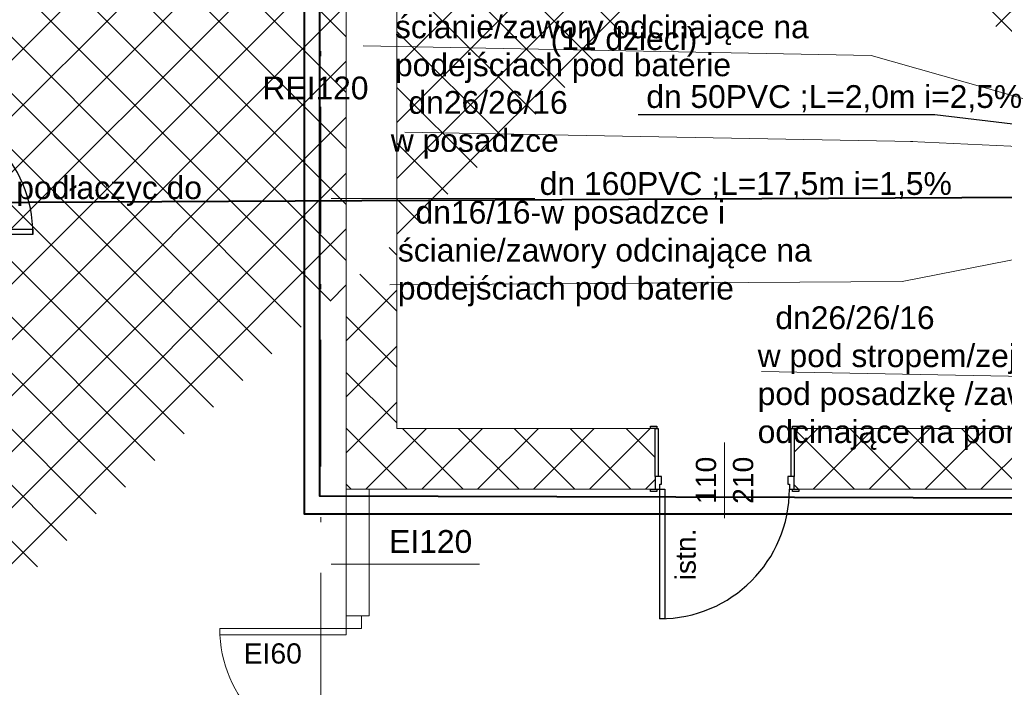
# Model space of a CAD drawing. Header units: millimetres. Extents: x 1385 to 11131, y 1971 to 6171.
# Tile 7 of 28: x 2936 to 3714, y 3008 to 3536. Entities that reach past the tile are written whole.
import ezdxf

# ---------------------------------------------------------------- set-up
doc = ezdxf.new("R2010")
doc.units = ezdxf.units.MM
doc.linetypes.add('Kropki i Kreski', pattern=[919.9999999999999, 500, -200, 20.00000000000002, -199.9999999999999])
doc.linetypes.add('{ Half Dash }', pattern=[0])
doc.layers.add('A_niewidoczne', color=8, linetype='Continuous', lineweight=9, plot=False)
for name, color, linetype, lineweight in [('A_opisy', 81, 'Continuous', 13), ('A_przekrojowe główne', 50, 'Continuous', 50), ('A_stolarka', 20, 'Continuous', 15), ('A_ściany istniejące', 82, 'Continuous', 50), ('A_ściany istniejące hatch', 82, 'Continuous', 9), ('Instalacja hydrantowa', 4, 'Continuous', 40), ('kanal saniat', 24, 'Continuous', 40), ('opis ks', 7, 'Continuous', 25), ('opis wody', 7, '{ Half Dash }', 15), ('zimna woda', 160, 'Continuous', 40)]:
    doc.layers.add(name, color=color, linetype=linetype, lineweight=lineweight)
doc.layers.add('A_zakres opracowania', color=7, linetype='Continuous', lineweight=70, true_color=0xe00038)
doc.layers.add('Drzwi Archicad', color=7, linetype='Continuous')
doc.layers.add('Konstrukcja - Ściany zew', color=7, linetype='Continuous')
doc.styles.get("Standard").update_dxf_attribs({"font": 'arial.ttf'})

# ---------------------------------------------------------------- blocks, each defined once
blk = doc.blocks.new('Drzwi metalowe 27_3')
at = {"layer": 'Drzwi Archicad', "color": 7, "linetype": 'Continuous', "lineweight": 25}
for p, q in [((472.0000000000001, 0), (472, 1024)), ((472, 1024), (512, 1024)), ((512, 1024), (512, 0)), ((-587.0000000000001, 0), (-587.0000000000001, 19)), ((-587.0000000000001, 19), (-537, 19)), ((-537, 0), (-587.0000000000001, 0)), ((-512, 0), (-550, 0)), ((-550, 0), (-550, -100)), ((-537, 19), (-537, 0)), ((-512, -40), (-512, 0)), ((512, 0), (472.0000000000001, 0)), ((550, 0), (512, 0)), ((512, 0), (512, -40)), ((537, 19), (587.0000000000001, 19)), ((537, 0), (537, 19)), ((587.0000000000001, 0), (537, 0)), ((550, -100), (550, 0)), ((587.0000000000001, 19), (587.0000000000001, 0)), ((-500, -40), (-512, -40)), ((-500, -100), (-500, -40)), ((512, -40), (500, -40)), ((500, -40), (500, -100)), ((-550, -480), (-550, -100)), ((-550, -100), (-525, -100)), ((-550, -100), (-500, -100)), ((-525, -100), (-525, -480)), ((500, -100), (550, -100)), ((525, -480), (525, -100)), ((525, -100), (550, -100)), ((550, -100), (550, -480)), ((-587.0000000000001, -499), (-587.0000000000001, -480)), ((-587.0000000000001, -480), (-537, -480)), ((-537, -499), (-587.0000000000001, -499)), ((-525, -480), (-550, -480)), ((-537, -480), (-537, -499)), ((550, -480), (525, -480)), ((537, -480), (587.0000000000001, -480)), ((537, -499), (537, -480)), ((587.0000000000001, -499), (537, -499)), ((587.0000000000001, -480), (587.0000000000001, -499))]:
    blk.add_line(p, q, dxfattribs=at)
blk.add_arc((512, 0), 1024, 90, 180, dxfattribs=at)
blk = doc.blocks.new('Ściana_6_1', base_point=(-11072.26123587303, -3900.000000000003))
at = {"layer": 'Drzwi Archicad', "color": 21, "linetype": 'Continuous', "lineweight": 13, "true_color": 0xff9955, "zscale": 1000, "rotation": 270}
blk.add_blockref('Drzwi metalowe 27_3', (-11072.26123587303, 2525.060621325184), dxfattribs=at)

msp = doc.modelspace()

# ---------------------------------------------------------------- hatches: boundary and pattern name
at = {"layer": 'A_ściany istniejące hatch', "lineweight": 13, "true_color": 0x000000}
h = msp.add_hatch(dxfattribs=at)
h.set_pattern_fill('NET', color=18, scale=250, angle=45)
h.set_pattern_definition([(45, (36659.01290618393, -155.4039381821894), (-22.09708691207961, 22.09708691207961), []), (135, (36659.01290618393, -155.4039381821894), (-22.09708691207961, -22.09708691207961), [])])
h.paths.add_polyline_path([(4672.38185774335, 5000.919506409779), (4714.38185774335, 5000.919503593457), (4714.38185774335, 4738.919504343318), (4924.38185774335, 4738.919504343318), (4924.381857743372, 4696.919504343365), (4672.38185774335, 4696.919504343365)], flags=16)
h.paths.add_polyline_path([(5266.383508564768, 4724.919504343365), (5266.383508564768, 4664.919504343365), (5146.38185774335, 4664.919504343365), (5146.38185774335, 4504.919504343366), (5086.38185774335, 4504.919504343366), (5086.38185774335, 4696.919504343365), (5044.38185774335, 4696.919504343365), (5044.38185774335, 4738.919504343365), (5048.38185774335, 4738.919504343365), (5048.38185774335, 5397.919504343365), (4714.38185774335, 5397.919504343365), (4714.38185774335, 5351.919504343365), (4672.38185774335, 5351.919504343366), (4672.38185774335, 5441.919504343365), (5130.38185774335, 5441.919504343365), (5130.381854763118, 5397.919504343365), (5092.38185774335, 5397.919504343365), (5092.38185774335, 4724.919504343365)], flags=17)
h.paths.add_polyline_path([(5870.38185774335, 4724.919504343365), (6012.38185774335, 4724.919504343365), (6012.381857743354, 4786.919504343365), (6056.38185774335, 4786.919504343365), (6056.38185774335, 4501.919506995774), (5996.381857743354, 4501.919506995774), (5996.38185774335, 4664.919504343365), (5870.38185774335, 4664.919504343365)], flags=17)
h.paths.add_polyline_path([(5913.38185774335, 3844.919504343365), (5996.381857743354, 3844.919504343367), (5996.381857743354, 3959.919506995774), (6056.38185774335, 3959.919506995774), (6056.38185774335, 3786.919504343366), (5996.381857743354, 3786.919504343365), (5996.381857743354, 3819.919504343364), (5913.38185774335, 3819.919504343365)], flags=17)
h.paths.add_polyline_path([(5556.38185774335, 4414.919504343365), (5586.38185774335, 4414.919504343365), (5586.38185774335, 4384.919504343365), (5556.38185774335, 4384.919504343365)], flags=17)
h.paths.add_polyline_path([(5556.38185774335, 4120.919504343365), (5586.38185774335, 4120.919504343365), (5586.38185774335, 4150.919504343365), (5556.38185774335, 4150.919504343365)], flags=17)
h.paths.add_polyline_path([(5068.38185774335, 2574.919504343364), (5128.38185774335, 2574.919504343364), (5128.38185774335, 2414.919504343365), (5366.381857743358, 2414.91950434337), (5366.381857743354, 2594.919504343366), (5426.381857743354, 2594.919504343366), (5426.38185774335, 2414.919504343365), (5996.381857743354, 2414.919504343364), (5996.38185774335, 2564.919504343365), (6056.38185774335, 2564.919504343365), (6056.38185774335, 2354.919504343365), (5068.38185774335, 2354.919504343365)])
h.paths.add_polyline_path([(2586.3818618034, 5724.919504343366), (2799.38185774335, 5724.91950669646), (2799.381852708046, 5818.953721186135), (2824.381855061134, 5818.953715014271), (2824.381855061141, 5699.919504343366), (2586.3818618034, 5699.919504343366)], flags=17)
h.paths.add_polyline_path([(3219.38185774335, 5699.265014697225), (3254.38185774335, 5699.265014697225), (3254.38185774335, 5818.953715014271), (3219.38185774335, 5818.953715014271)], flags=17)
h.paths.add_polyline_path([(3509.381857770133, 3874.919504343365), (3579.381846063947, 3874.919504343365), (3579.381846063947, 3814.919504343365), (3509.381857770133, 3814.919504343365)], flags=17)
h.paths.add_polyline_path([(3919.381857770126, 3874.919504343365), (3989.381857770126, 3874.919504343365), (3989.381857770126, 3814.919504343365), (3919.381857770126, 3814.919504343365)], flags=17)
h.paths.add_polyline_path([(4360.381857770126, 3874.919504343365), (4428.38184606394, 3874.919504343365), (4428.38184606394, 3814.919504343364), (4360.381857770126, 3814.919504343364)], flags=17)
h.paths.add_polyline_path([(4563.381857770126, 3874.919504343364), (4644.38184606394, 3874.919504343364), (4644.38184606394, 3814.919504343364), (4563.381857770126, 3814.919504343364)], flags=17)
h.paths.add_polyline_path([(5146.38185774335, 4374.919500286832), (5086.38185774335, 4374.919500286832), (5086.38185774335, 4298.919504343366), (5146.38185774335, 4298.919504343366)], flags=17)
h.paths.add_polyline_path([(4714.38185774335, 5221.919502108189), (4672.38185774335, 5221.919502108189), (4672.38185774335, 5130.919505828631), (4714.38185774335, 5130.919505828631)], flags=16)
h.paths.add_polyline_path([(5260.38185774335, 5441.919504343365), (5394.38185774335, 5441.919504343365), (5394.38185774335, 5397.919504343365), (5260.38185774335, 5397.919504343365)], flags=17)
h.paths.add_polyline_path([(6012.38185774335, 5121.919506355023), (6056.38185774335, 5121.919506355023), (6056.38185774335, 5196.919504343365), (6012.38185774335, 5196.919504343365)], flags=17)
h.paths.add_polyline_path([(6012.38185774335, 4916.919504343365), (6056.38185774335, 4916.919504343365), (6056.38185774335, 4991.919504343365), (6012.38185774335, 4991.919504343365)], flags=17)
h.paths.add_polyline_path([(5996.381857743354, 4295.91950923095), (6056.38185774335, 4295.91950923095), (6056.38185774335, 4371.919506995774), (5996.381857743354, 4371.919506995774)], flags=17)
h.paths.add_polyline_path([(5996.381857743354, 4089.91950923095), (6056.38185774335, 4089.91950923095), (6056.38185774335, 4165.919506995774), (5996.381857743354, 4165.919506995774)], flags=17)
h.paths.add_polyline_path([(5996.38185774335, 3581.919506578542), (6056.38185774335, 3581.919506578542), (6056.38185774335, 3656.919504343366), (5996.38185774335, 3656.919504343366)], flags=17)
h.paths.add_polyline_path([(5996.381857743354, 3376.919506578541), (6056.38185774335, 3376.919506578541), (6056.38185774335, 3451.919504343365), (5996.381857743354, 3451.919504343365)], flags=17)
h.paths.add_polyline_path([(5996.38185774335, 2904.919506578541), (6056.38185774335, 2904.919506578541), (6056.38185774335, 2974.919504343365), (5996.38185774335, 2974.919504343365)], flags=17)
h.paths.add_polyline_path([(6056.38185774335, 2699.919504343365), (5996.38185774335, 2699.919504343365), (5996.38185774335, 2769.919504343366), (6056.38185774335, 2769.919504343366)], flags=17)
h.paths.add_polyline_path([(4771.38185748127, 2814.919504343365), (4841.38185774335, 2814.919504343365), (4841.38185774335, 2754.919504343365), (4771.38185748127, 2754.919504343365)], flags=17)
h.paths.add_polyline_path([(4566.38185774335, 2754.919504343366), (4636.38185774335, 2754.919504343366), (4636.38185774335, 2814.919504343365), (4566.38185774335, 2814.919504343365)], flags=17)
h.paths.add_polyline_path([(4361.38185748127, 2814.919504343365), (4431.38185774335, 2814.919504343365), (4431.38185774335, 2754.919504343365), (4361.38185748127, 2754.919504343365)], flags=17)
h.paths.add_polyline_path([(4104.38185774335, 2754.919504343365), (4226.381846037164, 2754.919504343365), (4226.381846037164, 2814.919504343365), (4104.38185774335, 2814.919504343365)], flags=17)
h.paths.add_polyline_path([(3899.38185748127, 2814.919504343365), (3969.38185774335, 2814.919504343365), (3969.38185774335, 2754.919504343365), (3899.38185748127, 2754.919504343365)], flags=17)
h.paths.add_polyline_path([(3694.381857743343, 2754.919504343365), (3764.38185774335, 2754.919504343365), (3764.38185774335, 2814.919504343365), (3694.381857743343, 2814.919504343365)], flags=17)
h.paths.add_polyline_path([(3489.38185748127, 2814.919504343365), (3559.381857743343, 2814.919504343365), (3559.381857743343, 2754.919504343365), (3489.38185748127, 2754.919504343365)], flags=17)
h.paths.add_polyline_path([(5378.38185774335, 2814.919504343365), (5291.88185774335, 2814.919504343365), (5291.897268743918, 2754.919504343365), (5366.38185774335, 2754.919504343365), (5366.381857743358, 2704.919504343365), (5426.381857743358, 2704.919504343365), (5426.38185774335, 2948.419504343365), (5378.38185774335, 2948.419504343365)], flags=17)
h.paths.add_polyline_path([(5181.88185774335, 2814.919504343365), (5181.897268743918, 2754.919504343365), (5128.38185774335, 2754.919504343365), (5128.38185774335, 2714.919504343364), (5068.38185774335, 2714.919504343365), (5068.38185774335, 2754.919504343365), (4976.38185774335, 2754.919504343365), (4976.38185774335, 2814.919504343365)], flags=17)
h.paths.add_polyline_path([(3194.38185774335, 2708.919504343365), (3254.38185774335, 2708.919504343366), (3254.38185774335, 2754.919504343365), (3354.38185774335, 2754.919504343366), (3354.381846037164, 2814.919504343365), (3194.38185774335, 2814.919504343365)], flags=17)
h.paths.add_polyline_path([(4984.381857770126, 3874.919504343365), (5086.38185774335, 3874.919504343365), (5086.38185774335, 4168.919504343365), (5146.38185774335, 4168.919500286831), (5146.38185774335, 3844.919504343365), (5163.38185774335, 3844.919504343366), (5163.38185774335, 3819.919504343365), (5146.38185774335, 3819.919504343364), (5146.38185774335, 3464.919504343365), (5173.38185774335, 3464.919504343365), (5173.38185774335, 3384.919504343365), (5146.38185774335, 3384.919504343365), (5146.38185774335, 3164.919504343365), (4970.88185774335, 3164.919504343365), (4970.881857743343, 3212.919504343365), (5106.38185774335, 3212.919504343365), (5106.38185774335, 3814.919504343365), (4984.381857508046, 3814.919504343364)], flags=17)
h.paths.add_polyline_path([(4779.381857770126, 3874.919504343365), (4849.381857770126, 3874.919504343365), (4849.381857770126, 3814.919504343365), (4816.38185774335, 3814.919504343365), (4816.381857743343, 3648.919504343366), (4784.38185774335, 3648.919507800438), (4784.38185774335, 3814.919504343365), (4779.381857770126, 3814.919504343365)], flags=17)
h.paths.add_polyline_path([(4537.38185774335, 3212.919504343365), (4784.38185774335, 3212.919504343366), (4784.38185774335, 3362.919509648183), (4816.38185774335, 3362.919506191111), (4816.381857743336, 3212.91950434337), (4860.88185774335, 3212.919504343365), (4860.88185774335, 3164.919504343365), (4537.38185774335, 3164.919504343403)], flags=17)
h.paths.add_polyline_path([(3548.38185774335, 3212.919504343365), (3548.381857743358, 3164.919504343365), (3788.38185774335, 3164.919504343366), (3788.381857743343, 3212.919504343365), (3784.381857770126, 3212.919504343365), (3784.381857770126, 3304.919504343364), (3756.381857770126, 3304.919504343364), (3756.381857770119, 3212.919504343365)], flags=17)
h.paths.add_polyline_path([(3194.38185774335, 3905.919504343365), (3254.38185774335, 3905.919504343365), (3254.38185774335, 3874.919504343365), (3374.381857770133, 3874.919504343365), (3374.381846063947, 3814.919504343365), (3234.38185774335, 3814.919504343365), (3234.38185774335, 3212.919504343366), (3438.38185774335, 3212.919504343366), (3438.38185774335, 3164.919504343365), (3194.38185774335, 3164.919504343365)], flags=17)
h.paths.add_polyline_path([(3254.38185774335, 4202.334578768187), (3194.38185774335, 4202.334578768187), (3194.38185774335, 4045.919515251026), (3254.38185774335, 4045.919515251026)], flags=17)
h.paths.add_polyline_path([(3254.38185774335, 4416.893066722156), (3194.38185774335, 4416.893066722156), (3194.38185774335, 4337.33458072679), (3254.38185774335, 4337.33458072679)], flags=17)
h.paths.add_polyline_path([(3254.38185774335, 4631.919504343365), (3194.38185774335, 4631.919504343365), (3194.38185774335, 4551.893075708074), (3254.38185774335, 4551.893075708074)], flags=17)
h.paths.add_polyline_path([(3254.38185774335, 4951.919504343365), (3194.38185774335, 4951.919504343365), (3194.38185774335, 4766.919504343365), (3254.38185774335, 4766.919504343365)], flags=17)
h.paths.add_polyline_path([(3254.38185774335, 5156.919504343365), (3194.38185774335, 5156.919504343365), (3194.38185774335, 5086.919517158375), (3254.38185774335, 5086.919517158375)], flags=17)
h.paths.add_polyline_path([(3254.38185774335, 5371.919504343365), (3194.38185774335, 5371.919504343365), (3194.38185774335, 5291.919504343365), (3254.38185774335, 5291.919504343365)], flags=17)
h.paths.add_polyline_path([(2204.38185774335, 5097.035849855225), (2144.38185774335, 5097.035849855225), (2144.38185774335, 5167.015833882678), (2204.38185774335, 5167.015833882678), (2204.38185774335, 5168.919504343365), (2664.38185774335, 5168.919504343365), (2664.38185774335, 5158.919504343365), (2633.281857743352, 5158.919504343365), (2633.281857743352, 5082.919504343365), (2618.281857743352, 5082.919504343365), (2618.281857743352, 5158.919504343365), (2362.38185774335, 5158.919504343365), (2362.38185774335, 5143.916349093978), (2355.38185774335, 5143.916349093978), (2355.38185774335, 5158.919504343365), (2204.38185774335, 5158.919504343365)])
h.paths.add_polyline_path([(2204.38185774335, 5041.919504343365), (2204.381857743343, 5048.919504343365), (2355.38185774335, 5048.919504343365), (2355.38185774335, 5053.916349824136), (2362.38185774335, 5053.916349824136), (2362.38185774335, 5031.438436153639), (2355.38185774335, 5031.438435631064), (2355.381857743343, 5041.919504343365)], flags=17)
h.paths.add_polyline_path([(2144.38185774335, 4962.035849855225), (2204.38185774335, 4962.035849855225), (2204.38185774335, 4931.919504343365), (2355.38185774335, 4931.919504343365), (2355.38185774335, 4941.438436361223), (2362.38185774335, 4941.438436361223), (2362.381857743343, 4931.919504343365), (2618.281857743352, 4931.919504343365), (2618.281857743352, 4987.919504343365), (2633.281857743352, 4987.919504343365), (2633.281857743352, 4931.919504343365), (2661.381857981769, 4931.919504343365), (2661.38185774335, 4916.919504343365), (2204.38185774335, 4916.919504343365), (2204.38185774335, 4891.555865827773), (2144.38185774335, 4891.555865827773)])
h.paths.add_polyline_path([(2144.38185774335, 4761.555865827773), (2204.38185774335, 4761.555865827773), (2204.38185774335, 4716.919504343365), (2796.38185774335, 4716.919504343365), (2796.38185774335, 4734.184858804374), (2844.381857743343, 4734.184858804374), (2844.38185774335, 4404.918674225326), (2796.38185774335, 4404.918674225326), (2796.38185774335, 4676.919504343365), (2204.38185774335, 4676.919504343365), (2204.38185774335, 4599.048357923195), (2144.38185774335, 4599.048357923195)])
h.paths.add_polyline_path([(2144.38185774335, 4259.068373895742), (2204.38185774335, 4259.068373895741), (2204.38185774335, 4236.919504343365), (2796.38185774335, 4236.919504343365), (2796.38185774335, 4294.918674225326), (2844.381857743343, 4294.918674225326), (2844.38185774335, 3897.918674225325), (2796.38185774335, 3897.918674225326), (2796.381857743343, 4211.919504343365), (2204.38185774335, 4211.919504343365), (2204.381857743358, 4188.852088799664), (2144.38185774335, 4188.852088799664)])
h.paths.add_polyline_path([(2144.38185774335, 3844.721419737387), (2204.38185774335, 3844.721419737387), (2204.38185774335, 3774.919504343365), (2796.38185774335, 3774.919504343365), (2796.38185774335, 3787.918674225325), (2844.381857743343, 3787.918674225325), (2844.38185774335, 3729.280435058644), (2796.38185774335, 3729.280435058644), (2796.381857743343, 3731.919504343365), (2204.38185774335, 3731.919504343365), (2204.38185774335, 3679.721419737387), (2144.38185774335, 3679.721419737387)])
h.paths.add_polyline_path([(2144.38185774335, 3544.721419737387), (2204.38185774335, 3544.721419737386), (2204.381857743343, 3490.139242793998), (2263.38185774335, 3490.139242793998), (2263.38185774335, 3631.836923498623), (2272.745638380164, 3631.836923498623), (2272.745637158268, 3625.836923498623), (2269.38185774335, 3625.836923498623), (2269.38185774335, 3490.139242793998), (2366.38185774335, 3490.139242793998), (2366.38185774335, 3625.836923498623), (2361.745637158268, 3625.836923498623), (2361.745637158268, 3631.836923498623), (2376.927065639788, 3631.836923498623), (2376.927065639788, 3625.836923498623), (2372.38185774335, 3625.836923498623), (2372.38185774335, 3490.139242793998), (2469.38185774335, 3490.139242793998), (2469.381857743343, 3625.836923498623), (2465.927065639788, 3625.836923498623), (2465.92706454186, 3631.836923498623), (2475.38185774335, 3631.836923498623), (2475.38185774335, 3596.836923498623), (2479.553545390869, 3596.836923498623), (2479.553545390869, 3590.836923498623), (2475.38185774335, 3590.836923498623), (2475.381857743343, 3490.139242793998), (2643.38185774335, 3490.139242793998), (2643.38185774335, 3590.836923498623), (2568.553547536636, 3590.836923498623), (2568.553546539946, 3596.836923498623), (2649.38185774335, 3596.836923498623), (2649.38185774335, 3490.139242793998), (2796.38185774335, 3490.139242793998), (2796.38185774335, 3619.280435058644), (2844.38185774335, 3619.280435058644), (2844.38185774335, 3472.425566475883), (2796.38185774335, 3472.425566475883), (2796.38185774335, 3475.139242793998), (2649.38185774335, 3475.139242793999), (2649.38185774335, 3432.839241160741), (2643.38185774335, 3432.839242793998), (2643.381857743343, 3475.139242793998), (2204.38185774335, 3475.139242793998), (2144.38185774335, 3475.139242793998)])
h.paths.add_polyline_path([(2144.38185774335, 4394.068373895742), (2204.38185774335, 4394.068373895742), (2204.38185774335, 4464.048357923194), (2144.38185774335, 4464.048357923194)])
h.paths.add_polyline_path([(2144.38185774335, 3979.721419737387), (2204.38185774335, 3979.721419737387), (2204.38185774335, 4053.852088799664), (2144.38185774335, 4053.852088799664)], flags=17)
h.paths.add_polyline_path([(2144.38185774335, 3270.159258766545), (2204.38185774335, 3270.159258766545), (2204.38185774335, 3340.139242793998), (2144.38185774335, 3340.139242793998)], flags=17)
h.paths.add_polyline_path([(2144.38185774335, 3065.179274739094), (2144.38185774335, 3135.159258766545), (2204.38185774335, 3135.159258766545), (2204.38185774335, 3125.159258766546), (2251.38185774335, 3125.159258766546), (2251.38185774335, 3296.139258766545), (2262.59257709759, 3296.139258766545), (2262.59257709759, 3290.139258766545), (2257.38185774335, 3290.139258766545), (2257.381857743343, 3125.159258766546), (2356.38185774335, 3125.159258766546), (2356.38185774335, 3290.139258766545), (2351.592579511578, 3290.139258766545), (2351.592579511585, 3296.139258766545), (2366.893717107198, 3296.139258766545), (2366.893717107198, 3290.139258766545), (2362.38185774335, 3290.139258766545), (2362.381857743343, 3125.159258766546), (2459.38185774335, 3125.159258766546), (2459.381857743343, 3290.139258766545), (2455.893718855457, 3290.139258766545), (2455.893715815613, 3296.139258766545), (2469.927064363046, 3296.139258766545), (2469.927065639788, 3290.139258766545), (2465.38185774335, 3290.139258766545), (2465.38185774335, 3125.159258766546), (2562.38185774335, 3125.159258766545), (2562.381857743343, 3290.139258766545), (2558.927065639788, 3290.139258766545), (2558.927065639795, 3296.139258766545), (2562.38185774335, 3296.139258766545), (2562.381857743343, 3340.139242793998), (2643.38185774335, 3340.139242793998), (2643.38185774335, 3343.839241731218), (2649.38185774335, 3343.839241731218), (2649.38185774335, 3329.811708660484), (2643.38185774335, 3329.811708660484), (2643.38185774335, 3334.139242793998), (2568.38185774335, 3334.139242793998), (2568.38185774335, 3125.159258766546), (2643.38185774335, 3125.159258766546), (2643.38185774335, 3240.811704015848), (2649.38185774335, 3240.811706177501), (2649.38185774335, 3125.159258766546), (2796.38185774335, 3125.159258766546), (2796.38185774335, 3362.425566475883), (2844.381857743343, 3362.425566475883), (2844.381857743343, 2928.619504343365), (2796.38185774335, 2928.619504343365), (2796.38185774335, 3110.159258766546), (2649.38185774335, 3110.159258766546), (2649.38185774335, 3012.649750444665), (2643.38185774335, 3012.649750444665), (2643.38185774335, 3110.159258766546), (2568.38185774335, 3110.159258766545), (2568.38185774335, 2917.319504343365), (2643.38185774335, 2917.319504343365), (2643.38185774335, 2923.64975003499), (2649.38185774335, 2923.64975003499), (2649.38185774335, 2907.619505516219), (2643.38185774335, 2907.619504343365), (2643.381857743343, 2911.319504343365), (2562.38185774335, 2911.319504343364), (2562.38185774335, 2984.919504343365), (2558.927065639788, 2984.919504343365), (2558.927065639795, 2990.919504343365), (2562.38185774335, 2990.919504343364), (2562.381857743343, 3110.159258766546), (2465.38185774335, 3110.159258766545), (2465.381857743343, 2990.919504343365), (2469.927064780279, 2990.919504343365), (2469.927065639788, 2984.919504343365), (2455.893717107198, 2984.919504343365), (2455.893718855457, 2990.919504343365), (2459.38185774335, 2990.919504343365), (2459.38185774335, 3110.159258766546), (2362.38185774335, 3110.159258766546), (2362.381857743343, 2990.919504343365), (2366.893717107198, 2990.919504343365), (2366.893717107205, 2984.919504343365), (2351.592578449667, 2984.919504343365), (2351.592579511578, 2990.919504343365), (2356.38185774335, 2990.919504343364), (2356.38185774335, 3110.159258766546), (2257.38185774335, 3110.159258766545), (2257.38185774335, 2990.919504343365), (2262.592578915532, 2990.919504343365), (2262.59257709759, 2984.919504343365), (2251.38185774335, 2984.919504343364), (2251.381857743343, 3110.159258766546), (2204.38185774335, 3110.159258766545), (2204.381857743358, 3065.179274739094)])
h.paths.add_polyline_path([(2264.381857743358, 2673.919504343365), (2204.38185774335, 2673.919504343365), (2204.38185774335, 2754.919504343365), (2144.38185774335, 2754.919504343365), (2144.38185774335, 2930.179274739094), (2204.38185774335, 2930.179274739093), (2204.38185774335, 2814.919504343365), (2643.38185774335, 2814.919504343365), (2643.38185774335, 2818.619504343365), (2649.38185774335, 2818.619505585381), (2649.38185774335, 2814.919504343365), (2796.38185774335, 2814.919504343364), (2796.38185774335, 2818.619504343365), (2844.381857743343, 2818.619504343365), (2844.38185774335, 2763.919505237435), (2819.38185774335, 2763.919504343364), (2819.381857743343, 2774.919504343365), (2649.38185774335, 2774.919504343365), (2649.381857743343, 2770.179274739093), (2643.38185774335, 2770.179274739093), (2643.38185774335, 2774.919504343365), (2459.38185774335, 2774.919504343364), (2459.38185774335, 2734.666338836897), (2434.38185774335, 2734.666339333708), (2434.381857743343, 2774.919504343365), (2264.38185774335, 2774.919504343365)])
h.paths.add_polyline_path([(2264.38185774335, 2424.919504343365), (2264.381857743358, 2463.919504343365), (2204.38185774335, 2463.919504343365), (2204.38185774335, 2364.919504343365), (3254.38185774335, 2364.919504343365), (3254.38185774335, 2568.919504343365), (3194.381857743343, 2568.919504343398), (3194.38185774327, 2424.919504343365)])
edge = h.paths.add_edge_path()
edge.add_line((5524.38185774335, 5441.919504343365), (5524.381854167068, 5397.919504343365))
edge.add_line((5524.381854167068, 5397.919504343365), (5562.38185774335, 5397.919504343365))
edge.add_line((5562.38185774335, 5397.919504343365), (5562.38185774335, 5247.919504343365))
edge.add_line((5562.38185774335, 5247.919504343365), (5589.38185774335, 5247.919504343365))
edge.add_line((5589.38185774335, 5247.919504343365), (5589.38185774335, 5397.919504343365))
edge.add_line((5589.38185774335, 5397.919504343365), (6012.38185774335, 5397.919504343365))
edge.add_line((6012.38185774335, 5397.919504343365), (6012.38185774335, 5326.919502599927))
edge.add_line((6012.38185774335, 5326.919502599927), (6056.38185774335, 5326.919504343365))
edge.add_line((6056.38185774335, 5326.919504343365), (6056.38185774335, 5441.919504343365))
edge.add_line((6056.38185774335, 5441.919504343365), (5524.381857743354, 5441.919547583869))
edge.add_line((2189.38185774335, 5818.953721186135), (2224.38185774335, 5818.953721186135))
edge.add_line((2224.38185774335, 5818.953721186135), (2224.381864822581, 5724.91950669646))
edge.add_line((2224.381864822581, 5724.91950669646), (2406.381857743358, 5724.91950669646))
edge.add_line((2406.381857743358, 5724.91950669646), (2406.381861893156, 5699.919504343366))
edge.add_line((2406.381861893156, 5699.919504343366), (2189.381857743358, 5699.919504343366))
edge.add_line((2189.381857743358, 5699.919504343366), (2189.38185774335, 5818.953715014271))
edge.add_line((3784.381857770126, 3414.919504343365), (3756.381857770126, 3414.919504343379))
edge.add_line((3756.381857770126, 3414.919504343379), (3756.381857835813, 3699.919504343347))
edge.add_line((3756.381857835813, 3699.919504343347), (3784.381857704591, 3699.919504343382))
edge.add_line((3784.381857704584, 3699.919504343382), (3784.381857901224, 3619.938553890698))
edge.add_line((3784.381857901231, 3619.938553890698), (3784.381857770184, 3528.31094759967))
edge.add_line((3784.381857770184, 3528.31094759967), (3784.381857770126, 3424.919504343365))
edge.add_line((3784.381857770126, 3424.919504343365), (3784.381846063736, 3414.919504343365))
edge.add_line((3094.38185774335, 5696.919504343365), (3254.38185774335, 5696.919504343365))
edge.add_line((3254.38185774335, 5696.919504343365), (3254.38185774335, 5506.919504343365))
edge.add_line((3254.38185774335, 5506.919504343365), (3194.38185774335, 5506.919504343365))
edge.add_line((3194.38185774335, 5506.919504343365), (3194.38185774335, 5636.919504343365))
edge.add_line((3194.38185774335, 5636.919504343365), (3094.38185774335, 5636.919504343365))
edge.add_line((3094.38185774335, 5636.919504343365), (3094.381855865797, 5696.919504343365))
edge.add_line((2586.38186355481, 5696.919504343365), (2944.38185774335, 5696.919504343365))
edge.add_line((2944.38185774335, 5696.919504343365), (2944.38185774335, 5636.919504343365))
edge.add_line((2944.38185774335, 5636.919504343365), (2844.38185774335, 5636.919504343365))
edge.add_line((2844.38185774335, 5636.919504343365), (2844.38185774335, 4844.184858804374))
edge.add_line((2844.38185774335, 4844.184858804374), (2796.38185774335, 4844.184858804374))
edge.add_line((2796.38185774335, 4844.184858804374), (2796.38185774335, 4916.919504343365))
edge.add_line((2796.38185774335, 4916.919504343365), (2756.38186108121, 4916.919504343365))
edge.add_line((2756.38186108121, 4916.919504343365), (2756.38185774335, 4931.919504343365))
edge.add_line((2756.38185774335, 4931.919504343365), (2796.38185774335, 4931.919504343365))
edge.add_line((2796.38185774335, 4931.919504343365), (2796.38185774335, 5636.919504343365))
edge.add_line((2796.38185774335, 5636.919504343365), (2586.381862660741, 5636.919504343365))
edge.add_line((2586.381862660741, 5636.919504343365), (2586.38185774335, 5696.919504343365))
edge.add_line((2434.38185774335, 2634.666338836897), (2459.38185774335, 2634.666337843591))
edge.add_line((2459.38185774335, 2634.666337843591), (2459.38185774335, 2599.919504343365))
edge.add_line((2459.38185774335, 2599.919504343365), (2819.38185774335, 2599.919504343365))
edge.add_line((2819.38185774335, 2599.919504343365), (2819.38185774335, 2665.951671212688))
edge.add_line((2819.38185774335, 2665.951671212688), (2844.38185774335, 2665.951671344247))
edge.add_line((2844.38185774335, 2665.951671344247), (2844.381857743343, 2594.919504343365))
edge.add_line((2844.381857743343, 2594.919504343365), (2514.38185774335, 2594.919504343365))
edge.add_line((2514.38185774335, 2594.919504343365), (2514.381857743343, 2574.919504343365))
edge.add_line((2514.381857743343, 2574.919504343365), (2434.38185774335, 2574.919504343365))
edge.add_line((2434.38185774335, 2574.919504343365), (2434.381860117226, 2634.666338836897))
h.paths.add_polyline_path([(4214.38185774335, 3699.919504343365), (4174.38185774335, 3699.919504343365), (4174.38185774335, 3212.919504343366), (3898.38185774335, 3212.919504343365), (3898.38185774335, 3164.919504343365), (4427.38185774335, 3164.919504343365), (4427.38185774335, 3212.919504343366), (4214.38185774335, 3212.919504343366)], flags=17)
h.paths.add_polyline_path([(4174.38185774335, 3799.919504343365), (4214.38185774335, 3799.919504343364), (4214.38185774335, 3814.919504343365), (4225.381857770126, 3814.919504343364), (4225.381857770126, 3874.919504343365), (4124.381857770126, 3874.919504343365), (4124.381857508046, 3814.919504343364), (4174.38185774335, 3814.919504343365)], flags=17)
h.paths.add_polyline_path([(5695.381857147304, 4664.919504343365), (5441.383508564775, 4664.919504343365), (5441.383511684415, 4724.919504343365), (5562.38185774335, 4724.919504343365), (5562.38185774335, 4797.919508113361), (5589.38185774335, 4797.919508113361), (5589.38185774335, 4724.919504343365), (5695.381857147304, 4724.919504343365)], flags=17)
h.paths.add_polyline_path([(5483.878040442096, 3421.919504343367), (5493.878040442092, 3421.919504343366), (5493.878040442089, 3436.919504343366), (5483.878040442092, 3436.919504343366)], flags=17)
h.paths.add_polyline_path([(5573.878040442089, 3593.919504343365), (5588.878040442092, 3593.919504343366), (5588.878040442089, 3819.919504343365), (5629.38185774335, 3819.919504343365), (5629.381861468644, 3844.919504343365), (5273.38185774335, 3844.919504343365), (5273.38185774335, 3819.919504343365), (5334.381857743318, 3819.919504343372), (5334.38185774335, 3593.919504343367), (5352.381857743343, 3593.919504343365), (5352.381857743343, 3603.919504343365), (5344.381857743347, 3603.919504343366), (5344.381857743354, 3819.919504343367), (5483.878040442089, 3819.919504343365), (5483.878040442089, 3603.919504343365), (5437.381856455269, 3603.919504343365), (5437.381856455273, 3593.919504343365), (5498.878041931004, 3593.919504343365), (5498.878041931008, 3603.919504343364), (5493.878040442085, 3603.919504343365), (5493.878040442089, 3819.919504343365), (5578.878040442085, 3819.919504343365), (5578.878040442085, 3603.919504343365), (5573.878040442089, 3603.919504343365)], flags=17)
h.paths.add_polyline_path([(5344.38185774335, 3436.919504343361), (5334.381857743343, 3436.919504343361), (5334.38185774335, 3212.919504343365), (5276.38185774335, 3212.919504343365), (5276.38185774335, 3164.919504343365), (5378.38185774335, 3164.919504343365), (5378.38185774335, 3058.419504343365), (5426.38185774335, 3058.419504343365), (5426.38185774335, 3164.919504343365), (5996.38185774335, 3164.919504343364), (5996.38185774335, 3109.919506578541), (6056.38185774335, 3109.919504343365), (6056.38185774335, 3246.919504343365), (5996.381857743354, 3246.919504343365), (5996.38185774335, 3212.919504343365), (5493.878040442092, 3212.919504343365), (5493.878040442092, 3321.919504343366), (5483.878040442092, 3321.919504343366), (5483.878040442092, 3212.919504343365), (5344.38185774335, 3212.919504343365)], flags=17)
h.paths.add_polyline_path([(2144.38185774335, 5506.99581791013), (2204.38185774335, 5506.99581791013), (2204.38185774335, 5636.919504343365), (2406.381850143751, 5636.919504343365), (2406.381850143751, 5696.919504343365), (2144.38185774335, 5696.919504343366)])
h.paths.add_polyline_path([(2204.38185774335, 5371.995817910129), (2144.38185774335, 5371.99581791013), (2144.38185774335, 5302.015833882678), (2204.38185774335, 5302.015833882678)])

# ---------------------------------------------------------------- linework, layer by layer
at = {"layer": 'A_niewidoczne', "color": 18, "lineweight": 13, "true_color": 0x000000}
msp.add_line((3493.38185774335, 3201.919504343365), (3493.38185774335, 3141.919504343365), dxfattribs=at)
at = {"layer": 'A_opisy', "color": 18, "lineweight": 13, "true_color": 0x000000}
for p, q in [((3343.454110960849, 3394.583040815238), (3182.376187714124, 3394.583040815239)), ((3299.639420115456, 3105.576807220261), (3182.376187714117, 3105.576807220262))]:
    msp.add_line(p, q, dxfattribs=at)
at = {"layer": 'A_przekrojowe główne', "color": 18, "lineweight": 13, "true_color": 0x000000}
for p, q in [((3194.38185774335, 3164.919504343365), (3194.38185774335, 3064.919504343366)), ((3212.38185774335, 3164.919504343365), (3212.38185774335, 3064.919504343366)), ((3194.38185774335, 3064.919504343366), (3212.38185774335, 3064.919504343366))]:
    msp.add_line(p, q, dxfattribs=at)
at = {"layer": 'A_stolarka', "color": 18, "lineweight": 13, "true_color": 0x000000}
for points in [[(3194.38185774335, 3064.919504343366), (3206.38185774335, 3064.919504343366), (3206.38185774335, 3054.919504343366), (3194.38185774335, 3054.919504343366)], [(3194.38185774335, 3054.919504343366), (3094.38185774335, 3054.919504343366), (3094.38185774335, 3049.919504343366), (3194.38185774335, 3049.919504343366)]]:
    msp.add_lwpolyline(points, close=True, dxfattribs=at)
msp.add_arc((3194.38185774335, 3054.919504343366), 100, 180, 270, dxfattribs=at)
at = {"layer": 'A_zakres opracowania', "color": 18, "linetype": 'Kropki i Kreski', "lineweight": 13, "ltscale": 0.2, "true_color": 0x000000}
msp.add_lwpolyline([(5108.38185774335, 2394.919504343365), (6016.38185774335, 2394.919504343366), (6016.38185774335, 5417.919505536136), (5024.38185774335, 5417.919503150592), (5024.38185774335, 4758.919504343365), (4904.38185774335, 4758.919504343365), (4904.38185774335, 4658.919504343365), (5126.38185774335, 4658.919504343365), (5126.38185774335, 4549.919504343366), (4653.38185774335, 4549.919504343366), (4653.38185774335, 4329.919504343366), (5126.38185774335, 4329.919504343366), (5126.38185774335, 3834.919504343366), (3174.38185774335, 3834.919504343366), (3174.381857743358, 2794.919504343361), (4255.38185774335, 2794.91950434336), (4255.38185774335, 2576.919504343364), (4760.38185774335, 2576.919504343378), (4760.38185774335, 2316.919504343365), (5108.38185774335, 2316.919504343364)], close=True, dxfattribs=at)
at = {"layer": 'A_ściany istniejące', "color": 18, "lineweight": 13, "true_color": 0x000000}
msp.add_line((3212.38185774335, 3164.919504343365), (3194.38185774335, 3164.919504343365), dxfattribs=at)
at = {"layer": 'Instalacja hydrantowa'}
msp.add_lwpolyline([(2227.030244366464, 3714.66117852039), (2227.030244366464, 3726.974421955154), (3173.277606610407, 3726.974421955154), (3173.277606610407, 3159.596185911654), (4862.370209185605, 3155.051038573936), (4862.370209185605, 3155.051038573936)], dxfattribs=at)
at = {"layer": 'kanal saniat'}
msp.add_lwpolyline([(4155.202104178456, 3397.495743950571), (2415.988954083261, 3388.66960186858)], dxfattribs=at)
at = {"layer": 'Konstrukcja - Ściany zew', "color": 18, "linetype": 'Continuous', "lineweight": 13, "true_color": 0x000000}
for p, q in [((3194.38185774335, 3814.919504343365), (3194.38185774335, 3212.919504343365)), ((3234.38185774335, 3212.919504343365), (3234.38185774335, 3814.919504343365)), ((3438.38185774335, 3212.919504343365), (3234.38185774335, 3212.919504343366)), ((3438.38185774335, 3164.919504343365), (3438.38185774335, 3212.919504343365)), ((3548.38185774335, 3212.919504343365), (3756.381857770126, 3212.919504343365)), ((3548.38185774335, 3164.919504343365), (3548.38185774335, 3212.919504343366)), ((3438.38185774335, 3164.919504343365), (3212.38185774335, 3164.919504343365)), ((3548.38185774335, 3164.919504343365), (3788.38185774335, 3164.919504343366))]:
    msp.add_line(p, q, dxfattribs=at)
at = {"layer": 'Konstrukcja - Ściany zew', "color": 18, "linetype": 'Continuous', "lineweight": 13, "true_color": 0x000000, "flags": 128}
msp.add_lwpolyline([(3194.38185774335, 3164.919504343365), (3194.38185774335, 3212.919504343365)], dxfattribs=at)
at = {"layer": 'opis ks'}
for p, q in [((3659.37441245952, 3460.755983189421), (3424.923278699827, 3460.755983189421)), ((4097.0176270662, 3408.70787304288), (3659.37441245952, 3460.755983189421))]:
    msp.add_line(p, q, dxfattribs=at)
at = {"layer": 'opis wody'}
for p, q in [((3207.709718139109, 3515.073798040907), (3609.118013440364, 3507.54289930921)), ((3240.608169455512, 3447.097513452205), (3642.016464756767, 3439.566614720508)), ((3633.776845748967, 3328.951818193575), (3999.403615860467, 3400.709759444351)), ((3228.88409688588, 3326.2682745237), (3633.776845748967, 3328.951818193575)), ((3522.481964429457, 3257.768274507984), (3923.890259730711, 3250.237375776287))]:
    msp.add_line(p, q, dxfattribs=at)
for points in [[(3812.485144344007, 3449.842315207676), (3609.118013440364, 3507.54289930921)], [(3889.414177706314, 3427.995154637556), (3640.131915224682, 3439.566614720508)]]:
    msp.add_lwpolyline(points, dxfattribs=at)
at = {"layer": 'zimna woda'}
msp.add_lwpolyline([(3143.406472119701, 3716.551879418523), (3161.049921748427, 3716.551879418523), (3161.049921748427, 3145.522882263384), (4171.376283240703, 3145.522882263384), (4171.244492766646, 3343.739255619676)], dxfattribs=at)

# ---------------------------------------------------------------- block references
at = {"layer": 'Drzwi Archicad', "color": 18, "linetype": 'Continuous', "lineweight": 13, "true_color": 0x000000, "xscale": 0.1, "yscale": 0.1, "zscale": 100, "rotation": 180}
msp.add_blockref('Drzwi metalowe 27_3', (3493.38185774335, 3164.919504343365), dxfattribs=at)
at = {"layer": 'Konstrukcja - Ściany zew', "color": 18, "lineweight": 13, "true_color": 0x000000, "xscale": 0.1, "yscale": 0.1, "zscale": 0.1}
msp.add_blockref('Ściana_6_1', (2844.38185774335, 2774.919504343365), dxfattribs=at)

# ---------------------------------------------------------------- texts
at = {"layer": 'A_niewidoczne', "color": 18, "lineweight": 13, "true_color": 0x000000, "insert": (3493.381857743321, 3171.919504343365), "char_height": 16, "attachment_point": 5, "rotation": 89.99999999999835}
msp.add_mtext('\\pxsm1.1;110\\P210', dxfattribs=at)
at = {"layer": 'A_opisy', "color": 18, "lineweight": 13, "true_color": 0x000000, "char_height": 18, "attachment_point": 1}
for s, width, heights, insert in [('\\pxqc;(11 dzieci)', 125.1663279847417, [34.11851378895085], (3351.206888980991, 3529.920029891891)), ('REI120', 82.88730268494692, [27.02964889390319], (3128.093918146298, 3490.905010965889)), ('EI120', 82.88730268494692, [27.02964889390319], (3228.214580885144, 3132.606456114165))]:
    msp.add_mtext_dynamic_manual_height_columns(s, width=width, gutter_width=12.5, heights=heights, dxfattribs=dict(at, insert=insert))
at = {"layer": 'A_stolarka', "color": 18, "lineweight": 13, "true_color": 0x000000, "insert": (3462.597419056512, 3113.373639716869), "char_height": 16, "attachment_point": 5, "rotation": 89.99999999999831}
msp.add_mtext('\\pxsm1.1;istn.', dxfattribs=at)
at = {"layer": 'A_stolarka', "color": 18, "lineweight": 13, "true_color": 0x000000, "insert": (3136.289126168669, 3035.017447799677), "char_height": 16, "attachment_point": 5}
msp.add_mtext('\\pxsm1.1;EI60', dxfattribs=at)
at = {"layer": 'opis ks', "color": 18, "lineweight": 13, "true_color": 0x000000, "char_height": 18, "attachment_point": 1}
for s, insert in [('                                 dn 50PVC ;L=2,0m i=2,5% ', (3200.975800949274, 3484.123232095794)), ('                                 dn 160PVC ;L=17,5m i=1,5% ', (3116.712267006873, 3415.417716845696)), ('projektowana podposadzkową kanalizacje podłaczyc do istniejacej podposadzkowej dn 160PVC ', (2456.956801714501, 3412.117245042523))]:
    msp.add_mtext_dynamic_manual_height_columns(s, width=647.3894596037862, gutter_width=12.5, heights=[172.152632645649], dxfattribs=dict(at, insert=insert))
at = {"layer": 'opis wody', "color": 18, "lineweight": 13, "true_color": 0x000000, "char_height": 18, "attachment_point": 1}
for s, insert in [('  dn20/20-w posadzce i ścianie/zawory odcinające na podejściach pod baterie ', (3232.836098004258, 3569.201040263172)), ('  dn26/26/16\\Pw posadzce ', (3229.516810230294, 3479.477493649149)), ('  dn16/16-w posadzce i ścianie/zawory odcinające na podejściach pod baterie ', (3235.128177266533, 3392.750054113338)), ('  dn26/26/16\\Pw pod stropem/zejście w dół pod posadzkę /zawory odcinające na pionie', (3519.486768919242, 3309.397028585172))]:
    msp.add_mtext_dynamic_manual_height_columns(s, width=346.5118087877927, gutter_width=12.5, heights=[172.152632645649], dxfattribs=dict(at, insert=insert))

doc.saveas('drawing.dxf')
